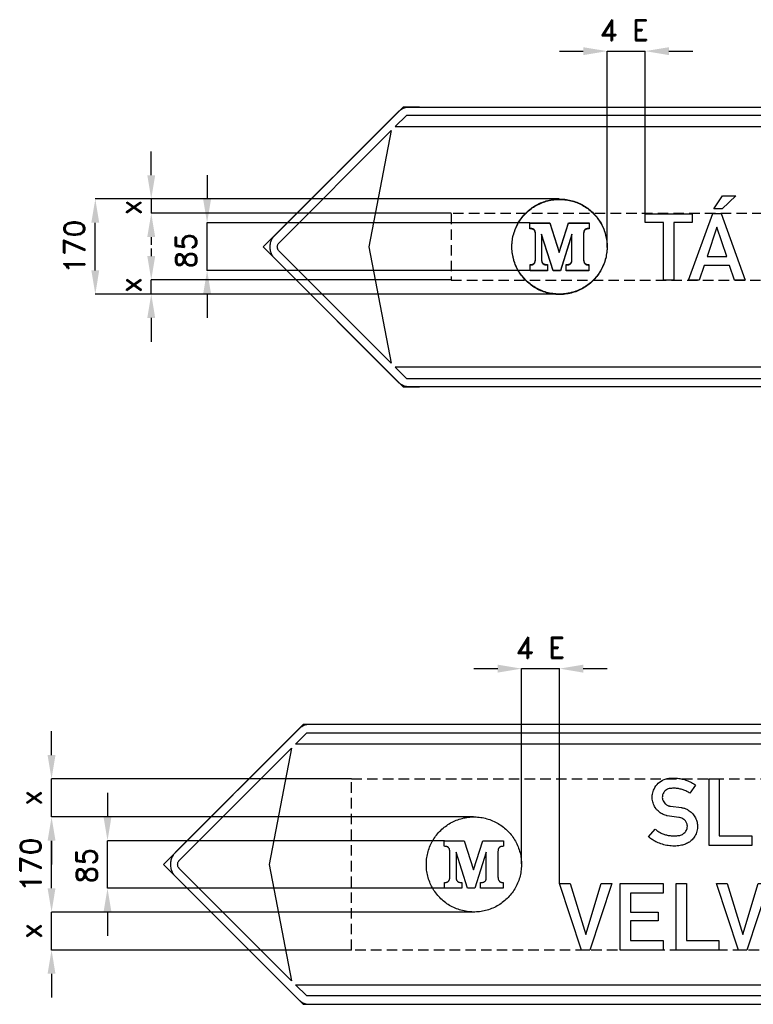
# Model space of a CAD drawing. Header units: millimetres. Extents: x -193 to 4535, y -731 to 1029.
# Tile 2 of 3: x 2528 to 3840, y -731 to 1029. Entities that reach past the tile are written whole.
import ezdxf

# ---------------------------------------------------------------- set-up
doc = ezdxf.new("R2010")
doc.units = ezdxf.units.MM
doc.header["$LTSCALE"] = 5
doc.linetypes.add('ČÁRKOVANÁX2', pattern=[1.5, 1, -0.5])
doc.layers.add('Kóty', color=2, linetype='Continuous')
doc.layers.add('Značka', color=7, linetype='Continuous')
doc.styles.get("Standard").update_dxf_attribs({"font": 'romand.shx', "height": 25})

msp = doc.modelspace()

# ---------------------------------------------------------------- linework, layer by layer
at = {"layer": 'Kóty'}
for p, q in [((3493.2, 973), (3535.7, 973)), ((3578.2, 621.8), (3578.2, 973.1)), ((3646.2, 682.4), (3646.2, 973.1)), ((3688.7, 973), (3731.2, 973)), ((2763.5, 751.2), (2763.5, 793.7)), ((2863.3, 751.2), (2863.3, 708.7)), ((3492.6, 708.7), (2663.3, 708.7)), ((3492.6, 708.7), (2763.3, 708.7)), ((3299.5, 683.1), (2763.3, 683.1)), ((2663.5, 581.1), (2663.5, 666.2)), ((3440, 666.1), (2863.1, 666.1)), ((2763.5, 640.6), (2763.5, 626.8)), ((2763.5, 620.4), (2763.5, 606.6)), ((3440.5, 581.1), (2863.1, 581.1)), ((3299.5, 564.1), (2763.3, 564.1)), ((3493.6, 538.6), (2663.3, 538.6)), ((3493.6, 538.6), (2763.3, 538.6)), ((2863.3, 538.6), (2863.3, 496.1)), ((2763.5, 496.1), (2763.5, 453.6)), ((3340.2, -130.9), (3382.7, -130.9)), ((3425.2, -480), (3425.2, -130.7)), ((3493.2, -514.8), (3493.2, -130.7)), ((3535.7, -130.9), (3578.2, -130.9)), ((2585.3, -285.4), (2585.3, -242.9)), ((3121.3, -327.9), (2585.1, -327.9)), ((2685.3, -352.6), (2685.3, -395.1)), ((3339.6, -395.9), (2585.1, -395.9)), ((3339.6, -395.9), (2585.1, -395.9)), ((2585.3, -523.4), (2585.3, -438.4)), ((2585.3, -438.4), (2585.3, -480.9)), ((3287.5, -438.4), (2685.1, -438.4)), ((2585.3, -523.4), (2585.3, -480.9)), ((3287.5, -523.4), (2685.1, -523.4)), ((3340.6, -565.9), (2585.1, -565.9)), ((3340.6, -565.9), (2585.1, -565.9)), ((2685.3, -565.9), (2685.3, -608.4)), ((3121.3, -633.9), (2585.1, -633.9)), ((2585.3, -676.4), (2585.3, -718.9))]:
    msp.add_line(p, q, dxfattribs=at)
for points in [[(3578.2, 973), (3646.2, 973)], [(2763.5, 708.7), (2763.5, 683.1)], [(2863.3, 581.1), (2863.3, 666.1)], [(2763.5, 538.6), (2763.5, 564.1)], [(3425.2, -130.9), (3493.2, -130.9)], [(2585.3, -395.9), (2585.3, -327.9)], [(2685.3, -523.4), (2685.3, -438.4)], [(2585.3, -633.9), (2585.3, -565.9)]]:
    msp.add_lwpolyline(points, dxfattribs=at)
for points in [[(3535.7, 980), (3535.7, 965.9), (3578.2, 973)], [(3688.7, 980), (3688.7, 965.9), (3646.2, 973)], [(2756.4, 751.2), (2770.5, 751.2), (2763.5, 708.7)], [(2656.4, 666.2), (2670.5, 666.2), (2663.5, 708.7)], [(2856.2, 708.6), (2870.4, 708.6), (2863.3, 666.1)], [(2756.4, 640.6), (2770.5, 640.6), (2763.5, 683.1)], [(2756.4, 606.6), (2770.5, 606.6), (2763.5, 564.1)], [(2656.4, 581.1), (2670.5, 581.1), (2663.5, 538.6)], [(2856.2, 538.6), (2870.4, 538.6), (2863.3, 581.1)], [(2756.4, 496.1), (2770.5, 496.1), (2763.5, 538.6)], [(3382.7, -123.8), (3382.7, -138), (3425.2, -130.9)], [(3535.7, -123.8), (3535.7, -138), (3493.2, -130.9)], [(2578.2, -285.4), (2592.3, -285.4), (2585.3, -327.9)], [(2578.2, -438.4), (2592.3, -438.4), (2585.3, -395.9)], [(2578.2, -438.4), (2592.3, -438.4), (2585.3, -395.9)], [(2678.2, -395.9), (2692.3, -395.9), (2685.3, -438.4)], [(2578.2, -523.4), (2592.3, -523.4), (2585.3, -565.9)], [(2578.2, -523.4), (2592.3, -523.4), (2585.3, -565.9)], [(2678.2, -565.9), (2692.3, -565.9), (2685.3, -523.4)], [(2578.2, -676.4), (2592.3, -676.4), (2585.3, -633.9)]]:
    msp.add_solid(points, dxfattribs=at)
at = {"layer": 'Značka', "color": 7}
for points in [[(3243, 873), (3213.5, 873), (2963.5, 623), (3213.5, 373), (3243, 373)], [(3064.8, -230.9), (3035.3, -230.9), (2785.3, -480.9), (3035.3, -730.9), (3064.8, -730.9)]]:
    msp.add_lwpolyline(points, dxfattribs=at)
at = {"layer": 'Značka', "color": 5}
for points in [[(4458.5, 373), (3223.8, 373), (3222.8, 373), (3221.8, 373, -0.042021), (3218, 373.6, -0.040905), (3214.2, 374.9, -0.042273), (3210.7, 376.6, -0.04664), (3207.6, 378.9), (3206.8, 379.6), (3206.1, 380.3), (2984.7, 601.7), (2983.6, 602.9), (2982.6, 604.1, -0.055714), (2979.1, 609.3, -0.056166), (2976.9, 615.2, -0.06969), (2975.8, 622.9, -0.068355), (2976.9, 630.7, -0.056426), (2979.1, 636.6, -0.061122), (2982.6, 641.8), (2983.6, 643), (2984.7, 644.2), (3206.1, 865.6), (3206.8, 866.3), (3207.6, 867, -0.042008), (3210.7, 869.3, -0.040895), (3214.2, 871.1, -0.042249), (3218, 872.3, -0.046674), (3221.8, 872.9), (3222.8, 872.9), (3223.8, 873), (4458.5, 873, -0.003522)], [(3192.6, 830.9), (3152.6, 623), (3192.6, 415), (2991.7, 615.9), (2991.4, 616.3), (2991, 616.7, -0.0557), (2989.9, 618.4, -0.056156), (2989.1, 620.4, -0.069694), (2988.8, 623, -0.068356), (2989.1, 625.5, -0.056438), (2989.9, 627.5, -0.061134), (2991, 629.2), (2991.4, 629.6), (2991.7, 630), (3192.6, 830.9)], [(3199.7, 838), (4168.5, 838, -0.003622)], [(4168.5, 408), (3199.7, 408), (3219.7, 388), (4458.5, 388, 0.00359)], [(4480.3, -230.9), (3045.6, -230.9), (3044.6, -230.9), (3043.7, -231, 0.042021), (3039.8, -231.6, 0.040913), (3036.1, -232.8, 0.042259), (3032.5, -234.6, 0.046629), (3029.4, -236.9), (3028.7, -237.6), (3027.9, -238.2), (2806.5, -459.7), (2805.4, -460.8), (2804.4, -462, 0.055715), (2800.9, -467.3, 0.056165), (2798.7, -473.1, 0.069691), (2797.6, -480.9, 0.068356), (2798.7, -488.7, 0.056429), (2800.9, -494.6, 0.061123), (2804.4, -499.8, 0.012197), (2805.4, -501), (2806.5, -502.1), (3027.9, -723.6), (3028.7, -724.3), (3029.4, -724.9, 0.042024), (3032.5, -727.2, 0.040905), (3036.1, -729, 0.042263), (3039.8, -730.3, 0.046629), (3043.7, -730.8, 0.009283), (3044.6, -730.9, 0.003096), (3045.6, -730.9), (4480.3, -730.9, 0.003576)], [(3021.5, -265.9), (3041.5, -245.9), (4480.3, -245.9, -0.00359)], [(3014.4, -688.8), (2813.5, -488), (2813.2, -487.6), (2812.8, -487.2, -0.055717), (2811.7, -485.5, -0.056164), (2811, -483.5, -0.06969), (2810.6, -480.9, -0.068354), (2811, -478.3, -0.056428), (2811.7, -476.3, -0.061118), (2812.8, -474.6), (2813.2, -474.2), (2813.5, -473.8), (3014.4, -273), (2974.4, -480.9), (3014.4, -688.8)], [(3664.2, -417.7), (3665.3, -418.7), (3666.5, -419.6, 0.0391), (3671.9, -423.2, 0.032087), (3677.9, -426, 0.03264), (3684.2, -428.2, 0.039895), (3690.8, -429.4, 0.024482), (3695.3, -429.8, 0.014327), (3699.8, -429.7, 0.035311), (3706.5, -429.2, 0.084147), (3712.8, -427.1, 0.055189), (3715.7, -425.2, 0.056037), (3718.1, -422.7, 0.057309), (3720, -419.8, 0.056894), (3721.2, -416.5, 0.062813), (3721.7, -412.7, 0.064403), (3721.2, -408.9, 0.085858), (3719.1, -404.1, 0.089188), (3715.6, -400.3, 0.071834), (3711.8, -398.1, 0.059293), (3707.7, -396.9), (3707.2, -396.9), (3706.7, -396.8), (3685.9, -394.1), (3685.1, -393.9), (3684.3, -393.6, -0.017781), (3680.2, -392.3, -0.032305), (3676.4, -390.5, -0.062178), (3670.6, -386.5, -0.055273), (3665.7, -381.2, -0.068831), (3661.2, -373.2, -0.072895), (3659, -364.2, -0.074661), (3659.3, -355, -0.072251), (3662.2, -346.2, -0.094608), (3669.7, -335.8, -0.103596), (3680.5, -329.1, -0.055211), (3687.3, -327.2, -0.035105), (3694.4, -326.5, -0.029413), (3702.3, -326.6, -0.030642), (3710.2, -327.7, -0.03294), (3718.7, -330, -0.029914), (3726.9, -333.3, -0.019579), (3731, -335.3, -0.028926), (3734.9, -337.8), (3735.7, -338.3), (3736.5, -338.9), (3726.3, -353.6), (3724.9, -352.7), (3723.6, -351.9, 0.031826), (3717.3, -348.8, 0.035484), (3710.7, -346.5, 0.037912), (3703.9, -345.1, 0.035614), (3696.8, -344.7, 0.056958), (3689.4, -345.4, 0.118696), (3682.9, -348.5, 0.089585), (3679.5, -352.1, 0.077153), (3677.5, -356.6, 0.050942), (3677, -359.7, 0.055001), (3677, -362.8, 0.07658), (3678.3, -367.2, 0.07021), (3680.7, -371, 0.053212), (3683.1, -373.4, 0.057435), (3685.9, -375.2, 0.030585), (3687.4, -375.9, 0.032961), (3688.9, -376.3, 0.01962), (3690.2, -376.6), (3691.4, -376.7), (3711, -379.3), (3711.7, -379.4), (3712.4, -379.5, -0.057686), (3717.9, -381, -0.045357), (3723.1, -383.6, -0.0621), (3729.9, -388.9, -0.068451), (3735.2, -395.8, -0.067354), (3738.5, -403.5, -0.064539), (3739.8, -411.8, -0.07353), (3738.8, -421.4, -0.075689), (3735.1, -430.3, -0.065686), (3730.1, -436.9, -0.066684), (3723.6, -441.9, -0.056082), (3716.6, -445.1, -0.038295), (3709.1, -447, -0.042202), (3698.3, -448, -0.042474), (3687.6, -447.3, -0.040682), (3677.1, -444.9, -0.036904), (3667.1, -441, -0.028954), (3660.6, -437.5, -0.038935), (3654.6, -433.2), (3653.5, -432.3), (3652.5, -431.4), (3664.2, -417.7)], [(4480.3, -715.9), (3041.5, -715.9), (3021.5, -695.9), (4190.3, -695.9, 0.003578)]]:
    msp.add_lwpolyline(points, format="xyb", dxfattribs=at)
for points in [[(4458.5, 858), (3219.7, 858), (3199.7, 838)], [(3784.8, 714.3), (3808.2, 714.3), (3783.8, 691), (3768.9, 691), (3784.8, 714.3)], [(3679.3, 563.5), (3679.3, 666.4), (3646.2, 666.4), (3646.2, 682.4), (3730.4, 682.4), (3730.4, 666.4), (3697.3, 666.4), (3697.3, 563.5), (3679.3, 563.5)], [(3724, 563.5), (3767.1, 682.5), (3782.1, 682.5), (3825.3, 563.5), (3806.2, 563.5), (3797.3, 590), (3751.7, 590), (3743, 563.5), (3724, 563.5)], [(3792, 605.8), (3774.6, 658.1), (3757.2, 605.8), (3792, 605.8)], [(4190.3, -265.9), (3021.5, -265.9)], [(3760.6, -446.9), (3760.6, -327.9), (3778.7, -327.9), (3778.7, -429.8), (3837, -429.8), (3837, -446.9), (3760.6, -446.9)], [(3532.6, -633.9), (3493.2, -514.9), (3512.5, -514.9), (3540.1, -606.3), (3567.7, -514.9), (3586.8, -514.9), (3547.5, -633.9), (3532.6, -633.9)], [(3601.7, -633.9), (3601.7, -514.9), (3678.5, -514.9), (3678.5, -532.1), (3619.8, -532.1), (3619.8, -566), (3669.8, -566), (3669.8, -581.9), (3619.8, -581.9), (3619.8, -617), (3678.4, -617), (3678.4, -633.9), (3601.7, -633.9)], [(3701.8, -633.9), (3701.8, -514.9), (3719.9, -514.9), (3719.9, -616.8), (3778.2, -616.8), (3778.2, -633.9), (3701.8, -633.9)], [(3813.2, -633.9), (3773.8, -514.9), (3793.1, -514.9), (3820.7, -606.3), (3848.3, -514.9), (3867.4, -514.9), (3828.1, -633.9), (3813.2, -633.9)]]:
    msp.add_lwpolyline(points, dxfattribs=at)
at = {"layer": 'Značka', "color": 51}
for points in [[(3578.2, 623.6), (3578.2, 623.1), (3578.2, 622.5, -0.032172), (3577.3, 611.5, -0.035722), (3575, 600.6, -0.036668), (3571.3, 590.1, -0.034752), (3566.2, 580.2, -0.03404), (3560, 571, -0.034453), (3552.5, 562.8, -0.034556), (3544.1, 555.5, -0.034423), (3534.7, 549.5, -0.034389), (3524.7, 544.7, -0.03442), (3514.1, 541.3, -0.034421), (3503.2, 539.2, -0.034419), (3492.1, 538.7, -0.034413), (3481, 539.5, -0.03442), (3470.1, 541.8, -0.034413), (3459.6, 545.5, -0.034419), (3449.7, 550.6, -0.034418), (3440.5, 556.9, -0.034423), (3432.3, 564.3, -0.034419), (3425.1, 572.8, -0.034423), (3419, 582.1, -0.034414), (3414.2, 592.1, -0.034412), (3410.8, 602.7, -0.034419), (3408.7, 613.6, -0.03442), (3408.2, 624.8, -0.034418), (3409, 635.8, -0.034413), (3411.4, 646.7, -0.034418), (3415.1, 657.2, -0.034412), (3420.1, 667.1, -0.034419), (3426.4, 676.3, -0.034419), (3433.9, 684.5, -0.03442), (3442.3, 691.8, -0.034413), (3451.7, 697.8, -0.034422), (3461.7, 702.6, -0.03442), (3472.3, 706, -0.034414), (3483.2, 708.1, -0.034414), (3494.3, 708.6, -0.034418), (3505.4, 707.8, -0.034413), (3516.3, 705.5, -0.034416), (3526.8, 701.8, -0.034418), (3536.7, 696.7, -0.034417), (3545.8, 690.4, -0.034412), (3554.1, 683, -0.034415), (3561.3, 674.5, -0.034495), (3567.4, 665.2, -0.034421), (3572.2, 655.2, -0.034083), (3575.6, 644.6, -0.032798), (3577.6, 634.2, -0.034261), (3578.2, 623.6)], [(3578.2, 623), (3578.2, 622.4), (3578.2, 621.8, -0.032172), (3577.3, 610.8, -0.035722), (3575, 599.9, -0.036668), (3571.3, 589.4, -0.034755), (3566.2, 579.5, -0.034037), (3560, 570.3, -0.034449), (3552.5, 562.1, -0.034561), (3544.1, 554.8, -0.034432), (3534.7, 548.8, -0.034389), (3524.7, 544, -0.034413), (3514.1, 540.6, -0.034427), (3503.2, 538.5, -0.034413), (3492.1, 538, -0.034418), (3481, 538.8, -0.034414), (3470.1, 541.1, -0.034418), (3459.6, 544.8, -0.034414), (3449.7, 549.9, -0.034423), (3440.5, 556.2, -0.034419), (3432.3, 563.6, -0.034415), (3425.1, 572.1, -0.034417), (3419, 581.4, -0.034417), (3414.2, 591.4, -0.034415), (3410.8, 602, -0.034419), (3408.7, 613, -0.03442), (3408.2, 624.1, -0.034418), (3409, 635.2, -0.034415), (3411.4, 646, -0.034416), (3415.1, 656.5, -0.034412), (3420.1, 666.4, -0.034414), (3426.4, 675.6, -0.034419), (3433.9, 683.8, -0.034419), (3442.3, 691.1, -0.034421), (3451.7, 697.1, -0.034417), (3461.7, 701.9, -0.034415), (3472.3, 705.3, -0.034419), (3483.2, 707.4, -0.03442), (3494.3, 707.9, -0.034418), (3505.4, 707.1, -0.034424), (3516.3, 704.8, -0.034414), (3526.8, 701.1, -0.034413), (3536.7, 696, -0.034418), (3545.8, 689.7, -0.034404), (3554.1, 682.3, -0.034419), (3561.3, 673.8, -0.034488), (3567.4, 664.5, -0.034416), (3572.2, 654.5, -0.034079), (3575.6, 643.9, -0.032799), (3577.6, 633.5, -0.034261), (3578.2, 623)], [(3481.8, 581.1), (3461.3, 645.7), (3461.3, 600.7), (3461.3, 600.4), (3461.3, 600.1, 0.02301), (3461.3, 598.8, 0.031121), (3461.5, 597.5, 0.030798), (3461.8, 596.5, 0.036193), (3462.2, 595.6, 0.036772), (3462.7, 594.7, 0.039458), (3463.3, 594, 0.039236), (3464.1, 593.3, 0.0356), (3464.9, 592.8, 0.038526), (3466, 592.3, 0.029672), (3467.1, 591.9, 0.035738), (3469, 591.5, 0.027148), (3470.9, 591.4), (3471.2, 591.4), (3471.5, 591.4), (3471.5, 581.1), (3440.6, 581.1), (3440.6, 591.3), (3440.9, 591.3), (3441.2, 591.3, 0.018138), (3442.2, 591.4, 0.021892), (3443.3, 591.5, 0.024563), (3444.2, 591.7, 0.028583), (3445.1, 592, 0.038213), (3446.2, 592.5, 0.044114), (3447.1, 593.2, 0.042702), (3447.9, 593.9, 0.040133), (3448.5, 594.8, 0.041504), (3449.1, 595.9, 0.033143), (3449.6, 597.1, 0.03455), (3449.9, 598.7, 0.027975), (3450.1, 600.3), (3450.1, 600.5), (3450.1, 600.8), (3450.1, 646.5), (3450.1, 646.7), (3450.1, 647, 0.012411), (3450, 647.9, 0.01601), (3450, 648.9, 0.01262), (3449.9, 649.5, 0.0136), (3449.7, 650.1, 0.026434), (3449.5, 651.1, 0.03432), (3449.1, 652, 0.037213), (3448.6, 652.9, 0.040692), (3448, 653.6, 0.041741), (3447.3, 654.3, 0.038681), (3446.5, 654.8, 0.03835), (3445.5, 655.3, 0.02965), (3444.5, 655.6, 0.038388), (3442.6, 656, 0.029301), (3440.8, 656.1), (3440.4, 656.1), (3440.1, 656.1), (3440.1, 666.1), (3475.7, 666.1), (3492.5, 613.9), (3509.3, 666.1), (3546.3, 666.1), (3546.3, 656.1), (3546, 656.1), (3545.6, 656.1, 0.025934), (3543.7, 656, 0.041609), (3541.9, 655.6, 0.032058), (3540.8, 655.3, 0.038235), (3539.8, 654.8, 0.037987), (3539, 654.3, 0.041943), (3538.3, 653.6, 0.040593), (3537.7, 652.9, 0.036229), (3537.3, 652, 0.033818), (3536.9, 651.1, 0.027715), (3536.6, 650.1, 0.014132), (3536.5, 649.5, 0.011646), (3536.4, 648.9, 0.014824), (3536.3, 647.9, 0.013845), (3536.3, 647), (3536.3, 646.7), (3536.3, 646.5), (3536.3, 600.8), (3536.3, 600.5), (3536.3, 600.3, 0.025337), (3536.4, 598.7, 0.036569), (3536.8, 597.1, 0.035529), (3537.2, 595.9, 0.042031), (3537.8, 594.8, 0.039748), (3538.5, 593.9, 0.041712), (3539.2, 593.2, 0.048529), (3540.3, 592.4, 0.043192), (3541.5, 591.9, 0.024018), (3542.3, 591.7, 0.019269), (3543.1, 591.5, 0.020833), (3544.1, 591.4, 0.020112), (3545.1, 591.3), (3545.5, 591.3), (3545.8, 591.3), (3545.8, 581.1), (3505.2, 581.1), (3505.2, 591.4), (3505.5, 591.4), (3505.8, 591.4, 0.024294), (3507.7, 591.5, 0.038646), (3509.6, 591.9, 0.032228), (3510.8, 592.2, 0.039045), (3511.8, 592.8, 0.035297), (3512.7, 593.3, 0.039043), (3513.4, 594, 0.039516), (3514, 594.7, 0.037264), (3514.5, 595.5, 0.036175), (3514.9, 596.5, 0.029074), (3515.2, 597.5, 0.02978), (3515.4, 598.8, 0.025508), (3515.5, 600.1), (3515.5, 600.4), (3515.5, 600.6), (3515.5, 645.7), (3494.8, 581.1), (3481.8, 581.1)], [(3481.8, 580.5), (3461.3, 645.1), (3461.3, 600), (3461.3, 599.7), (3461.3, 599.4, 0.023005), (3461.3, 598.1, 0.031114), (3461.5, 596.8, 0.030812), (3461.8, 595.8, 0.03627), (3462.2, 594.9, 0.036827), (3462.7, 594, 0.039496), (3463.3, 593.3, 0.039199), (3464.1, 592.6, 0.035546), (3464.9, 592.1, 0.038436), (3466, 591.6, 0.029594), (3467.1, 591.2, 0.035706), (3469, 590.8, 0.027149), (3470.9, 590.7), (3471.2, 590.7), (3471.5, 590.7), (3471.5, 580.5), (3440.6, 580.5), (3440.6, 590.6), (3440.9, 590.6), (3441.2, 590.6), (3442.2, 590.7, 0.021966), (3443.3, 590.8, 0.024563), (3444.2, 591, 0.028701), (3445.1, 591.3, 0.038259), (3446.2, 591.8, 0.044072), (3447.1, 592.5, 0.042702), (3447.9, 593.2, 0.040165), (3448.5, 594.1, 0.041528), (3449.1, 595.2, 0.033157), (3449.6, 596.4, 0.03455), (3449.9, 598, 0.02798), (3450.1, 599.6), (3450.1, 599.8), (3450.1, 600.1), (3450.1, 645.8), (3450.1, 646), (3450.1, 646.3, 0.012546), (3450, 647.2, 0.01601), (3450, 648.2, 0.012605), (3449.9, 648.8, 0.013525), (3449.7, 649.4, 0.02639), (3449.5, 650.4, 0.034274), (3449.1, 651.3, 0.037095), (3448.6, 652.2, 0.04056), (3448, 652.9, 0.041748), (3447.3, 653.6, 0.038695), (3446.5, 654.1, 0.03835), (3445.5, 654.6, 0.029545), (3444.5, 654.9, 0.038383), (3442.6, 655.3, 0.029298), (3440.8, 655.4), (3440.4, 655.4), (3440.1, 655.4), (3440.1, 665.5), (3475.7, 665.5), (3492.5, 613.2), (3509.3, 665.5), (3546.3, 665.5), (3546.3, 655.4), (3546, 655.4), (3545.6, 655.4, 0.025901), (3543.7, 655.3, 0.041577), (3541.9, 654.9, 0.032058), (3540.8, 654.6, 0.038235), (3539.8, 654.1, 0.037987), (3539, 653.6, 0.041851), (3538.3, 652.9, 0.040603), (3537.7, 652.2, 0.036317), (3537.3, 651.3, 0.033772), (3536.9, 650.4, 0.02773), (3536.6, 649.4, 0.014132), (3536.5, 648.8, 0.01155), (3536.4, 648.2, 0.014889), (3536.3, 647.2, 0.013845), (3536.3, 646.3), (3536.3, 646), (3536.3, 645.8), (3536.3, 600.1), (3536.3, 599.8), (3536.3, 599.6, 0.025342), (3536.4, 598, 0.036569), (3536.8, 596.4, 0.035544), (3537.2, 595.2, 0.042098), (3537.8, 594.1, 0.039758), (3538.5, 593.2, 0.041712), (3539.2, 592.5, 0.048452), (3540.3, 591.7, 0.043235), (3541.5, 591.2, 0.024018), (3542.3, 591, 0.019414), (3543.1, 590.8, 0.020833), (3544.1, 590.7, 0.020108), (3545.1, 590.6), (3545.5, 590.6), (3545.8, 590.6), (3545.8, 580.5), (3505.2, 580.5), (3505.2, 590.7), (3505.5, 590.7), (3505.8, 590.7, 0.024262), (3507.7, 590.8, 0.038677), (3509.6, 591.2, 0.032228), (3510.8, 591.6, 0.039091), (3511.8, 592.1, 0.035348), (3512.7, 592.6, 0.039137), (3513.4, 593.3, 0.039575), (3514, 594, 0.037199), (3514.5, 594.8, 0.036129), (3514.9, 595.8, 0.029074), (3515.2, 596.8, 0.029764), (3515.4, 598.1, 0.025504), (3515.5, 599.4), (3515.5, 599.7), (3515.5, 600), (3515.5, 645), (3494.8, 580.5), (3481.8, 580.5)], [(3425.2, -480.9), (3425.2, -481.5), (3425.2, -482, -0.032162), (3424.3, -493.1, -0.035723), (3422, -504, -0.036664), (3418.3, -514.5, -0.034758), (3413.2, -524.4, -0.034037), (3406.9, -533.6, -0.034455), (3399.5, -541.8, -0.03456), (3391, -549, -0.034428), (3381.7, -555.1, -0.034388), (3371.7, -559.9, -0.034418), (3361.1, -563.3, -0.034423), (3350.2, -565.4, -0.034416), (3339.1, -565.9, -0.034415), (3328, -565.1, -0.034417), (3317.1, -562.7, -0.034416), (3306.6, -559, -0.034415), (3296.7, -554, -0.034415), (3287.5, -547.7, -0.034415), (3279.3, -540.2, -0.034417), (3272, -531.8, -0.034417), (3266, -522.4, -0.034417), (3261.2, -512.4, -0.034416), (3257.8, -501.8, -0.034416), (3255.7, -490.9, -0.034417), (3255.2, -479.8, -0.034415), (3256, -468.7, -0.034419), (3258.4, -457.8, -0.034418), (3262, -447.3, -0.034417), (3267.1, -437.4, -0.034413), (3273.4, -428.3, -0.034419), (3280.9, -420, -0.034415), (3289.3, -412.8, -0.034415), (3298.6, -406.7, -0.034417), (3308.7, -401.9, -0.034421), (3319.2, -398.5, -0.034421), (3330.2, -396.5, -0.034417), (3341.3, -395.9, -0.034415), (3352.4, -396.7, -0.034416), (3363.2, -399.1, -0.034418), (3373.7, -402.8, -0.034415), (3383.6, -407.9, -0.034417), (3392.8, -414.1, -0.034406), (3401.1, -421.6, -0.034413), (3408.3, -430, -0.034492), (3414.3, -439.4, -0.034419), (3419.1, -449.4, -0.034082), (3422.6, -460, -0.032787), (3424.6, -470.4, -0.034266), (3425.2, -480.9)], [(3328.8, -523.4), (3308.2, -458.8), (3308.2, -503.9), (3308.2, -504.2), (3308.2, -504.4), (3308.3, -505.7, 0.031119), (3308.5, -507, 0.030797), (3308.8, -508, 0.036199), (3309.2, -509, 0.036889), (3309.7, -509.8, 0.039477), (3310.3, -510.6, 0.03926), (3311, -511.2, 0.035573), (3311.8, -511.7, 0.038438), (3312.9, -512.3, 0.029619), (3314.1, -512.7, 0.035714), (3316, -513, 0.027148), (3317.9, -513.2), (3318.2, -513.2), (3318.5, -513.2), (3318.5, -523.4), (3287.6, -523.4), (3287.6, -513.2), (3287.9, -513.2), (3288.2, -513.2, 0.018182), (3289.2, -513.2, 0.021922), (3290.2, -513, 0.024563), (3291.2, -512.8, 0.028642), (3292.1, -512.5, 0.038247), (3293.2, -512, 0.044098), (3294.1, -511.4, 0.042733), (3294.9, -510.6, 0.040118), (3295.5, -509.8, 0.041511), (3296.1, -508.7, 0.033169), (3296.5, -507.5, 0.03455), (3296.9, -505.9, 0.027998), (3297, -504.3), (3297.1, -504), (3297.1, -503.8), (3297.1, -458.1), (3297.1, -457.8), (3297.1, -457.6), (3297, -456.6), (3296.9, -455.7), (3296.8, -455.1), (3296.7, -454.4, 0.026405), (3296.5, -453.5, 0.034229), (3296.1, -452.5, 0.037139), (3295.6, -451.7, 0.040595), (3295, -450.9, 0.041726), (3294.3, -450.3, 0.038756), (3293.5, -449.7, 0.038339), (3292.5, -449.3, 0.029571), (3291.4, -448.9, 0.038401), (3289.6, -448.6, 0.029314), (3287.7, -448.5), (3287.4, -448.5), (3287, -448.5), (3287, -438.4), (3322.7, -438.4), (3339.5, -490.7), (3356.2, -438.4), (3393.3, -438.4), (3393.3, -448.5), (3392.9, -448.5), (3392.6, -448.5, 0.025918), (3390.7, -448.6, 0.041588), (3388.9, -448.9, 0.032021), (3387.8, -449.3, 0.038162), (3386.8, -449.7, 0.037981), (3386, -450.3, 0.041851), (3385.3, -450.9, 0.040552), (3384.7, -451.7, 0.036317), (3384.2, -452.5, 0.033751), (3383.8, -453.5), (3383.6, -454.4), (3383.5, -455.1), (3383.4, -455.7), (3383.3, -456.6), (3383.2, -457.6), (3383.2, -457.8), (3383.2, -458.1), (3383.2, -503.8), (3383.2, -504), (3383.3, -504.3, 0.02534), (3383.4, -505.9, 0.036569), (3383.8, -507.5, 0.035537), (3384.2, -508.7, 0.042055), (3384.8, -509.8, 0.039713), (3385.4, -510.6, 0.041712), (3386.2, -511.4, 0.04852), (3387.3, -512.1, 0.043235), (3388.5, -512.6, 0.023965), (3389.3, -512.9, 0.019354), (3390.1, -513, 0.020819), (3391.1, -513.2, 0.020157), (3392.1, -513.2), (3392.4, -513.2), (3392.7, -513.2), (3392.7, -523.4), (3352.2, -523.4), (3352.2, -513.2), (3352.5, -513.2), (3352.8, -513.2, 0.024286), (3354.7, -513, 0.038646), (3356.6, -512.7, 0.032192), (3357.7, -512.3, 0.039068), (3358.8, -511.8, 0.035362), (3359.6, -511.2, 0.039102), (3360.3, -510.6, 0.039487), (3361, -509.9, 0.037223), (3361.5, -509, 0.036045), (3361.9, -508.1), (3362.2, -507.1, 0.029861), (3362.4, -505.8), (3362.4, -504.5), (3362.4, -504.2), (3362.4, -503.9), (3362.4, -458.8), (3341.8, -523.4), (3328.8, -523.4)]]:
    msp.add_lwpolyline(points, format="xyb", dxfattribs=at)
at = {"layer": 'Značka', "color": 6, "linetype": 'ČÁRKOVANÁX2', "ltscale": 3.75}
for points in [[(3299.5, 563.5), (4137.5, 563.5), (4137.5, 682.5), (3299.5, 682.5), (3299.5, 563.5)], [(3121.3, -633.9), (3121.3, -327.9), (4159.3, -327.9), (4159.3, -633.9), (3121.3, -633.9)]]:
    msp.add_lwpolyline(points, dxfattribs=at)

# ---------------------------------------------------------------- texts
at = {"layer": 'Kóty', "char_height": 37.5, "attachment_point": 5}
for insert in [(3608.8, 1010.5), (3458.9, -93.4)]:
    msp.add_mtext('\\A1;4 E', dxfattribs=dict(at, insert=insert))
at = {"layer": 'Kóty', "char_height": 37.5, "attachment_point": 5, "rotation": 90}
for s, insert in [('\\A1;x', (2726, 693.5)), ('\\A1;170', (2626, 623.6)), ('\\A1;85', (2825.8, 616.3)), ('\\A1;x', (2726, 554.9)), ('\\A1;x', (2547.8, -361.9)), ('\\A1;170', (2547.8, -480.9)), ('\\A1;85', (2647.8, -483.1)), ('\\A1;x', (2547.8, -599.9))]:
    msp.add_mtext(s, dxfattribs=dict(at, insert=insert))

doc.saveas('drawing.dxf')
